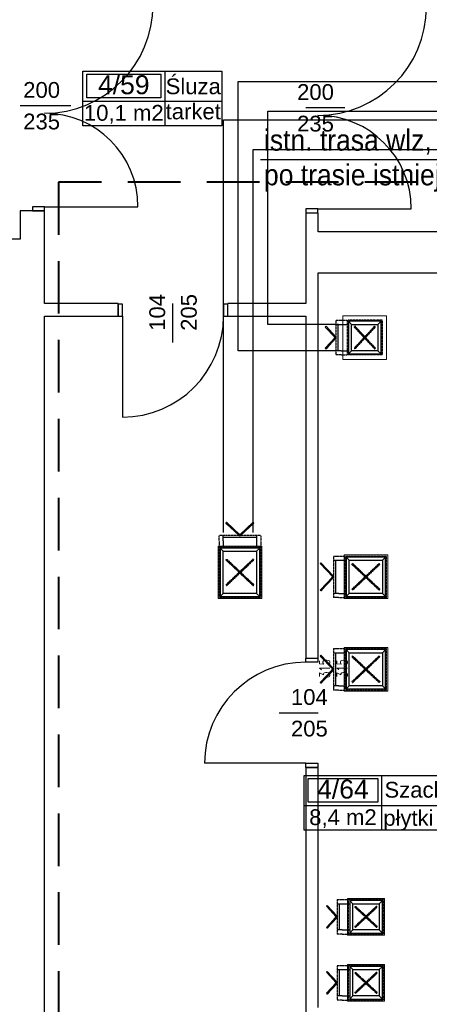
# Model space of a CAD drawing. Header units: millimetres. Extents: x -165365 to -33565, y 7406 to 103342.
# Tile 251 of 256: x -104002 to -100114, y 77864 to 87222. Entities that reach past the tile are written whole.
import ezdxf
from ezdxf.enums import TextEntityAlignment as Align

# ---------------------------------------------------------------- set-up
doc = ezdxf.new("R2010")
doc.units = ezdxf.units.MM
doc.header["$MEASUREMENT"] = 0
doc.linetypes.add('DASHED', pattern=[0.75, 0.5, -0.25])
doc.linetypes.add('DASHED2', pattern=[0.375, 0.25, -0.125])
doc.layers.add('! IS_otwory', color=2, linetype='Continuous', lineweight=9, plot=False)
for name, color, linetype in [('___INST__AR_podstawy', 3, 'Continuous'), ('Drzwi', 252, 'Continuous'), ('ELEK ODGROMÓWKA', 214, 'Continuous'), ('FLUID-C4', 7, 'Continuous'), ('FLUID-C4-INS', 7, 'Continuous'), ('FLUID-CD', 7, 'Continuous'), ('FLUID-CD-INS', 7, 'Continuous'), ('FLUID-N4', 7, 'Continuous'), ('FLUID-N4-INS', 7, 'Continuous'), ('FLUID-ND', 7, 'Continuous'), ('FLUID-ND-INS', 7, 'Continuous'), ('FLUID-W11', 7, 'Continuous'), ('FLUID-W11-INS', 7, 'Continuous'), ('FLUID-WD', 7, 'Continuous'), ('FLUID-WD-100-DIM', 7, 'Continuous'), ('FLUID-WD-INS', 7, 'Continuous'), ('Obiekt', 252, 'Continuous'), ('Strefa', 252, 'Continuous'), ('Ściana', 252, 'Continuous')]:
    doc.layers.add(name, color=color, linetype=linetype)
doc.styles.add('Arial', font='arial.ttf')

# ---------------------------------------------------------------- blocks, each defined once
blk = doc.blocks.new('A$C67C5DD2D')
at = {"layer": 'Drzwi', "color": 252}
for p, q in [((61598, 17610), (61483, 17610)), ((61483, 17610), (61483, 17570)), ((61598, 17570), (61598, 17610)), ((61598, 17610), (62486, 17610)), ((61483, 17570), (61598, 17570)), ((61598, 17570), (61483, 17570)), ((64193, 17590), (64078, 17590)), ((64078, 17590), (64078, 17550)), ((64078, 17550), (64193, 17550)), ((64078, 17550), (64193, 17550)), ((64193, 17550), (64193, 17590)), ((64193, 17590), (65081, 17590)), ((62338, 16685), (62298, 16685)), ((62298, 16685), (62298, 16570)), ((62298, 16570), (62298, 16685)), ((62338, 16570), (62338, 16685)), ((63338, 16685), (63298, 16685)), ((63298, 16685), (63298, 16570)), ((63338, 16570), (63338, 16685)), ((63338, 16570), (63338, 16685)), ((62298, 16570), (62338, 16570)), ((62338, 16570), (62338, 15610)), ((63298, 16570), (63338, 16570)), ((64078, 13280), (64078, 13320)), ((64078, 13320), (64193, 13320)), ((64078, 13320), (64193, 13320)), ((64193, 13320), (64193, 13280)), ((64193, 13280), (64078, 13280)), ((64078, 12320), (63118, 12320)), ((64078, 12280), (64078, 12320)), ((64078, 12320), (64193, 12320)), ((64193, 12280), (64078, 12280)), ((64078, 12280), (64193, 12280)), ((64193, 12320), (64193, 12280))]:
    blk.add_line(p, q, dxfattribs=at)
for centre, radius, start, end in [((61598, 19530), 1032, 270, 0), ((64193, 19510), 1032, 270, 0), ((61598, 17610), 888, 0, 90), ((64193, 17590), 888, 0, 90), ((62338, 16570), 960, 270, 0), ((64078, 12320), 960, 90, 180)]:
    blk.add_arc(centre, radius, start, end, dxfattribs=at)
at = {"layer": 'Obiekt', "color": 252}
for p, q in [((61849.4, 18570), (61368, 18570)), ((64449.4, 18550), (64078, 18550)), ((62818, 16318.6), (62818, 16690)), ((63826.6, 12800), (64198, 12800))]:
    blk.add_line(p, q, dxfattribs=at)
at = {"layer": 'Strefa', "color": 252}
for p, q in [((61961.6, 18896.7), (63280.6, 18896.7)), ((61961.6, 18378.1), (61961.6, 18896.7)), ((62000.5, 18870.8), (62701.7, 18870.8)), ((62000.5, 18644.5), (62000.5, 18870.8)), ((62701.7, 18870.8), (62701.7, 18644.5)), ((62740.6, 18896.7), (62740.6, 18378.1)), ((63280.6, 18896.7), (63280.6, 18378.1)), ((62701.7, 18644.5), (62000.5, 18644.5)), ((61961.6, 18613.8), (63280.6, 18613.8)), ((63280.6, 18378.1), (61961.6, 18378.1)), ((64064.6, 12202.6), (66006.8, 12202.6)), ((64064.6, 11684.1), (64064.6, 12202.6)), ((64101.3, 12176.7), (64761.9, 12176.7)), ((64101.3, 11950.4), (64101.3, 12176.7)), ((64761.9, 12176.7), (64761.9, 11950.4)), ((64798.6, 12202.6), (64798.6, 11684.1)), ((64064.6, 11919.8), (66006.8, 11919.8)), ((64761.9, 11950.4), (64101.3, 11950.4)), ((66006.8, 11684.1), (64064.6, 11684.1))]:
    blk.add_line(p, q, dxfattribs=at)
at = {"layer": 'Ściana', "color": 252}
for p, q in [((61483, 17570), (61368, 17570)), ((61598, 17570), (61483, 17570)), ((64078, 17550), (64193, 17550)), ((64193, 17550), (64198, 17550)), ((62298, 16685), (62298, 16690)), ((62298, 16570), (62298, 16685)), ((63338, 16685), (63338, 16690)), ((63338, 16570), (63338, 16685)), ((64078, 13320), (64193, 13320)), ((64193, 13320), (64198, 13320)), ((64078, 12280), (64193, 12280)), ((64193, 12280), (64198, 12280))]:
    blk.add_line(p, q, dxfattribs=at)
at = {"layer": 'Ściana', "color": 252, "flags": 128}
for points in [[(61368, 17570), (61368, 17300)], [(61598, 17300), (61598, 17570)], [(64078, 17550), (64078, 16690)], [(64198, 17370), (64198, 17550)], [(65408, 17370), (64198, 17370)], [(61368, 17300), (60498, 17300)], [(61598, 16690), (61598, 17300)], [(64198, 13320), (64198, 16980)], [(64198, 16980), (65408, 16980)], [(62298, 16690), (61598, 16690)], [(64078, 16690), (63338, 16690)], [(61598, 4950), (61598, 16570)], [(61598, 16570), (62298, 16570)], [(63338, 16570), (64078, 16570)], [(64078, 16570), (64078, 13320)], [(64078, 12280), (64078, 9500)], [(64198, 10000), (64198, 12280)]]:
    blk.add_lwpolyline(points, dxfattribs=at)
at = {"layer": 'Obiekt', "color": 252, "char_height": 150, "attachment_point": 7, "style": 'Arial'}
for s, insert in [('\\A1;{\\fArial|b0|i0|c238|p38;200}', (61396.3, 18642.5)), ('\\A1;{\\fArial|b0|i0|c238|p38;200}', (63996.3, 18622.5)), ('\\A1;{\\fArial|b0|i0|c238|p38;235}', (61396.3, 18342.4)), ('\\A1;{\\fArial|b0|i0|c238|p38;235}', (63996.3, 18322.4)), ('\\A1;{\\fArial|b0|i0|c238|p38;104}', (63938.2, 12872.5)), ('\\A1;{\\fArial|b0|i0|c238|p38;205}', (63938.2, 12572.5))]:
    blk.add_mtext(s, dxfattribs=dict(at, insert=insert))
at = {"layer": 'Obiekt', "color": 252, "char_height": 150, "attachment_point": 7, "rotation": 90, "style": 'Arial'}
for s, insert in [('\\A1;{\\fArial|b0|i0|c238|p38;104}', (62745.5, 16430.2)), ('\\A1;{\\fArial|b0|i0|c238|p38;205}', (63045.5, 16430.2))]:
    blk.add_mtext(s, dxfattribs=dict(at, insert=insert))
at = {"layer": 'Strefa', "color": 252, "style": 'Arial'}
for s, height, p in [('4/59', 180, (62351.1, 18768.7)), ('Śluza', 150, (63010.6, 18754.1)), ('10,1 m2', 150, (62351.1, 18501.8)), ('tarket', 150, (63010.6, 18515.2)), ('4/64', 180, (64431.6, 12074.7)), ('Szacht tech.', 150, (65402.7, 12068.5)), ('8,4 m2', 150, (64431.6, 11807.7)), ('płytki ceram.', 150, (65402.7, 11800.7))]:
    blk.add_text(s, height=height, dxfattribs=at).set_placement(p, align=Align.MIDDLE_CENTER)

msp = doc.modelspace()

# ---------------------------------------------------------------- block references
msp.add_blockref('A$C67C5DD2D', (-165365.15013, 67834.47819))

# ---------------------------------------------------------------- next in the draw order: linework, layer by layer
at = {"layer": '! IS_otwory'}
for points in [[(-100933.30584, 83993.0669), (-100518.30584, 83993.0669), (-100518.30584, 84408.0669), (-100933.30584, 84408.0669)], [(-102118.98694, 81719.17333), (-101703.98694, 81719.17333), (-101703.98694, 82219.17333), (-102118.98694, 82219.17333)], [(-100923.31886, 81719.17333), (-100508.31886, 81719.17333), (-100508.31886, 82134.17333), (-100923.31886, 82134.17333)], [(-100923.31886, 80840.61035), (-100508.31886, 80840.61035), (-100508.31886, 81255.61035), (-100923.31886, 81255.61035)], [(-100889.35028, 78520.30305), (-100539.35028, 78520.30305), (-100539.35028, 78870.30305), (-100889.35028, 78870.30305)], [(-100889.35028, 77893.2334), (-100539.35028, 77893.2334), (-100539.35028, 78243.2334), (-100889.35028, 78243.2334)]]:
    msp.add_lwpolyline(points, close=True, dxfattribs=at)
at = {"layer": '___INST__AR_podstawy', "color": 10, "linetype": 'DASHED2', "lineweight": 40, "ltscale": 2000}
msp.add_lwpolyline([(-103634.60766, 75798.0687), (-96474.60766, 75798.0687), (-96474.60766, 85678.0687), (-103634.60766, 85678.0687)], close=True, dxfattribs=at)
at = {"layer": 'ELEK ODGROMÓWKA', "color": 240}
msp.add_line((-101715.14531, 85892.1608), (-97742.70014, 85892.1608), dxfattribs=at)
at = {"layer": 'FLUID-C4', "linetype": 'ByBlock', "extrusion": (-6.12323e-17, 1, -6.12323e-17)}
for p, q in [((-101000.80584, 84325.5669, 2675.394), (-100950.80584, 84325.5669, 2675.394)), ((-100950.80584, 84325.5669, 2675.394), (-100880.80584, 84325.5669, 2675.394)), ((-100950.80584, 84075.5669, 2675.394), (-101000.80584, 84075.5669, 2675.394)), ((-100950.80584, 84075.5669, 2675.394), (-100880.80584, 84075.5669, 2675.394))]:
    msp.add_line(p, q, dxfattribs=at)
at = {"layer": 'FLUID-C4', "linetype": 'Continuous', "extrusion": (-6.12323e-17, 1, -6.12323e-17)}
msp.add_line((-100980.80584, 84325.5669, 2675.394), (-100980.80584, 84075.5669, 2675.394), dxfattribs=at)
at = {"layer": 'FLUID-C4', "linetype": 'Continuous', "extrusion": (-6.12323e-17, -1, 6.12323e-17)}
for p, q in [((-100880.80584, 84355.5669, 3232.894), (-100880.80584, 84045.5669, 3232.894)), ((-100570.80584, 84355.5669, 3232.894), (-100880.80584, 84355.5669, 3232.894)), ((-100570.80584, 84045.5669, 3232.894), (-100570.80584, 84355.5669, 3232.894)), ((-100880.80584, 84045.5669, 3232.894), (-100570.80584, 84045.5669, 3232.894))]:
    msp.add_line(p, q, dxfattribs=at)
at = {"layer": 'FLUID-C4', "linetype": 'ByBlock', "extrusion": (-6.12323e-17, -1, 6.12323e-17)}
for p, q in [((-100880.80584, 84355.5669, 3232.894), (-100850.80584, 84325.5669, 3232.894)), ((-100850.80584, 84075.5669, 3232.894), (-100850.80584, 84325.5669, 3232.894)), ((-100850.80584, 84325.5669, 3232.894), (-100600.80584, 84325.5669, 3232.894)), ((-100570.80584, 84355.5669, 3232.894), (-100600.80584, 84325.5669, 3232.894)), ((-100600.80584, 84325.5669, 3232.894), (-100600.80584, 84075.5669, 3232.894)), ((-100850.80584, 84075.5669, 3232.894), (-100880.80584, 84045.5669, 3232.894)), ((-100600.80584, 84075.5669, 3232.894), (-100850.80584, 84075.5669, 3232.894)), ((-100570.80584, 84045.5669, 3232.894), (-100600.80584, 84075.5669, 3232.894))]:
    msp.add_line(p, q, dxfattribs=at)
at = {"layer": 'FLUID-C4-INS', "linetype": 'DASHED', "extrusion": (-6.12323e-17, 1, -6.12323e-17)}
for p, q in [((-101000.80584, 84365.5669, 2675.394), (-100950.80584, 84365.5669, 2675.394)), ((-101000.80584, 84365.5669, 2675.394), (-101000.80584, 84035.5669, 2675.394)), ((-100950.80584, 84365.5669, 2675.394), (-100890.80584, 84365.5669, 2675.394)), ((-100950.80584, 84035.5669, 2675.394), (-101000.80584, 84035.5669, 2675.394)), ((-100950.80584, 84035.5669, 2675.394), (-100890.80584, 84035.5669, 2675.394))]:
    msp.add_line(p, q, dxfattribs=at)
at = {"layer": 'FLUID-C4-INS', "linetype": 'DASHED', "extrusion": (-6.12323e-17, -1, 6.12323e-17)}
for p, q in [((-100560.80584, 84365.5669, 3232.894), (-100890.80584, 84365.5669, 3232.894)), ((-100890.80584, 84035.5669, 3232.894), (-100890.80584, 84365.5669, 3232.894)), ((-100560.80584, 84365.5669, 3232.894), (-100560.80584, 84035.5669, 3232.894)), ((-100560.80584, 84035.5669, 3232.894), (-100890.80584, 84035.5669, 3232.894))]:
    msp.add_line(p, q, dxfattribs=at)
at = {"layer": 'FLUID-CD', "linetype": 'ByBlock', "extrusion": (1, -1.22465e-16, 3.06162e-16)}
for p, q in [((-102068.98694, 82269.17333, 2573.54444), (-102068.98694, 82319.17333, 2573.54444)), ((-102068.98694, 82269.17333, 2573.54444), (-102068.98694, 82199.17333, 2573.54444)), ((-101753.98694, 82319.17333, 2573.54444), (-101753.98694, 82269.17333, 2573.54444)), ((-101753.98694, 82269.17333, 2573.54444), (-101753.98694, 82199.17333, 2573.54444))]:
    msp.add_line(p, q, dxfattribs=at)
at = {"layer": 'FLUID-CD', "linetype": 'Continuous', "extrusion": (1, -1.22465e-16, 3.06162e-16)}
msp.add_line((-101753.98694, 82299.17333, 2573.54444), (-102068.98694, 82299.17333, 2573.54444), dxfattribs=at)
at = {"layer": 'FLUID-CD', "linetype": 'Continuous', "extrusion": (1, -1.22465e-16, 6.12323e-17)}
for p, q in [((-102098.98694, 82199.17333, 3218.54444), (-102098.98694, 81739.17333, 3218.54444)), ((-101723.98694, 82199.17333, 3218.54444), (-102098.98694, 82199.17333, 3218.54444)), ((-101723.98694, 81739.17333, 3218.54444), (-101723.98694, 82199.17333, 3218.54444)), ((-102098.98694, 81739.17333, 3218.54444), (-101723.98694, 81739.17333, 3218.54444))]:
    msp.add_line(p, q, dxfattribs=at)
at = {"layer": 'FLUID-CD', "linetype": 'ByBlock', "extrusion": (1, -1.22465e-16, 6.12323e-17)}
for p, q in [((-102098.98694, 82199.17333, 3218.54444), (-102068.98694, 82169.17333, 3218.54444)), ((-102068.98694, 81769.17333, 3218.54444), (-102068.98694, 82169.17333, 3218.54444)), ((-102068.98694, 82169.17333, 3218.54444), (-101753.98694, 82169.17333, 3218.54444)), ((-101723.98694, 82199.17333, 3218.54444), (-101753.98694, 82169.17333, 3218.54444)), ((-101753.98694, 82169.17333, 3218.54444), (-101753.98694, 81769.17333, 3218.54444)), ((-102098.98694, 81739.17333, 3218.54444), (-102068.98694, 81769.17333, 3218.54444)), ((-101753.98694, 81769.17333, 3218.54444), (-102068.98694, 81769.17333, 3218.54444)), ((-101753.98694, 81769.17333, 3218.54444), (-101723.98694, 81739.17333, 3218.54444))]:
    msp.add_line(p, q, dxfattribs=at)
at = {"layer": 'FLUID-CD-INS', "linetype": 'DASHED', "extrusion": (1, -1.22465e-16, 3.06162e-16)}
for p, q in [((-102108.98694, 82269.17333, 2573.54444), (-102108.98694, 82319.17333, 2573.54444)), ((-101713.98694, 82319.17333, 2573.54444), (-102108.98694, 82319.17333, 2573.54444)), ((-102108.98694, 82269.17333, 2573.54444), (-102108.98694, 82209.17333, 2573.54444)), ((-101713.98694, 82319.17333, 2573.54444), (-101713.98694, 82269.17333, 2573.54444)), ((-101713.98694, 82269.17333, 2573.54444), (-101713.98694, 82209.17333, 2573.54444))]:
    msp.add_line(p, q, dxfattribs=at)
at = {"layer": 'FLUID-CD-INS', "linetype": 'DASHED', "extrusion": (1, -1.22465e-16, 6.12323e-17)}
for p, q in [((-102108.98694, 82209.17333, 3218.54444), (-101713.98694, 82209.17333, 3218.54444)), ((-102108.98694, 82209.17333, 3218.54444), (-102108.98694, 81729.17333, 3218.54444)), ((-101713.98694, 82209.17333, 3218.54444), (-101713.98694, 81729.17333, 3218.54444)), ((-101713.98694, 81729.17333, 3218.54444), (-102108.98694, 81729.17333, 3218.54444))]:
    msp.add_line(p, q, dxfattribs=at)
at = {"layer": 'FLUID-N4', "linetype": 'Continuous'}
for p, q in [((-101927.14766, 84075.5669), (-101927.14766, 86633.75868)), ((-101927.14766, 86633.75868), (-87447.55623, 86633.75868)), ((-101647.14766, 84325.5669), (-101647.14766, 86353.75868)), ((-101647.14766, 86353.75868), (-87507.14766, 86353.75868)), ((-100975.80584, 84325.5669), (-101647.14766, 84325.5669)), ((-100975.80584, 84075.5669), (-101927.14766, 84075.5669))]:
    msp.add_line(p, q, dxfattribs=at)
at = {"layer": 'FLUID-N4', "linetype": 'ByBlock', "extrusion": (1.83697e-16, 1, -2.44929e-16)}
for p, q in [((-100989.35028, 78820.30305, 2685), (-100939.35028, 78820.30305, 2685)), ((-100939.35028, 78820.30305, 2685), (-100869.29373, 78820.30305, 2685)), ((-100939.35028, 78570.30305, 2685), (-100989.35028, 78570.30305, 2685)), ((-100939.35028, 78570.30305, 2685), (-100869.29373, 78570.30305, 2685))]:
    msp.add_line(p, q, dxfattribs=at)
at = {"layer": 'FLUID-N4', "linetype": 'Continuous', "extrusion": (1.83697e-16, 1, -2.44929e-16)}
for p, q in [((-100969.35028, 78820.30305, 2685), (-100969.35028, 78570.30305, 2685)), ((-100869.35028, 78850.30305, 2685), (-100869.35028, 78540.30305, 2685)), ((-100559.35028, 78850.30305, 2685), (-100869.35028, 78850.30305, 2685)), ((-100559.35028, 78540.30305, 2685), (-100559.35028, 78850.30305, 2685)), ((-100869.35028, 78540.30305, 2685), (-100559.35028, 78540.30305, 2685))]:
    msp.add_line(p, q, dxfattribs=at)
at = {"layer": 'FLUID-N4', "linetype": 'Continuous', "extrusion": (-1, 0, -1.83697e-16)}
for p, q in [((-100869.35028, 78850.30305, 3242.5), (-100869.35028, 78540.30305, 3242.5)), ((-100559.35028, 78850.30305, 3242.5), (-100869.35028, 78850.30305, 3242.5)), ((-100559.35028, 78540.30305, 3242.5), (-100559.35028, 78850.30305, 3242.5)), ((-100869.35028, 78540.30305, 3242.5), (-100559.35028, 78540.30305, 3242.5))]:
    msp.add_line(p, q, dxfattribs=at)
at = {"layer": 'FLUID-N4', "linetype": 'ByBlock', "extrusion": (-1, 0, -1.83697e-16)}
for p, q in [((-100839.35028, 78820.30305, 3242.5), (-100869.35028, 78850.30305, 3242.5)), ((-100839.35028, 78820.30305, 3242.5), (-100589.35028, 78820.30305, 3242.5)), ((-100839.35028, 78570.30305, 3242.5), (-100839.35028, 78820.30305, 3242.5)), ((-100559.35028, 78850.30305, 3242.5), (-100589.35028, 78820.30305, 3242.5)), ((-100589.35028, 78820.30305, 3242.5), (-100589.35028, 78570.30305, 3242.5)), ((-100869.35028, 78540.30305, 3242.5), (-100839.35028, 78570.30305, 3242.5)), ((-100589.35028, 78570.30305, 3242.5), (-100839.35028, 78570.30305, 3242.5)), ((-100559.35028, 78540.30305, 3242.5), (-100589.35028, 78570.30305, 3242.5))]:
    msp.add_line(p, q, dxfattribs=at)
at = {"layer": 'FLUID-N4-INS', "linetype": 'DASHED', "extrusion": (1.83697e-16, 1, -2.44929e-16)}
for p, q in [((-100989.35028, 78860.30305, 2685), (-100939.35028, 78860.30305, 2685)), ((-100989.35028, 78860.30305, 2685), (-100989.35028, 78530.30305, 2685)), ((-100939.35028, 78860.30305, 2685), (-100879.35028, 78860.30305, 2685)), ((-100939.35028, 78530.30305, 2685), (-100989.35028, 78530.30305, 2685)), ((-100939.35028, 78530.30305, 2685), (-100879.35028, 78530.30305, 2685))]:
    msp.add_line(p, q, dxfattribs=at)
at = {"layer": 'FLUID-N4-INS', "linetype": 'DASHED', "extrusion": (-1, 0, -1.83697e-16)}
for p, q in [((-100879.35028, 78860.30305, 3242.5), (-100549.35028, 78860.30305, 3242.5)), ((-100879.35028, 78530.30305, 3242.5), (-100879.35028, 78860.30305, 3242.5)), ((-100549.35028, 78530.30305, 3242.5), (-100549.35028, 78860.30305, 3242.5)), ((-100549.35028, 78530.30305, 3242.5), (-100879.35028, 78530.30305, 3242.5))]:
    msp.add_line(p, q, dxfattribs=at)
at = {"layer": 'FLUID-ND', "linetype": 'Continuous'}
for p, q in [((-102067.14766, 82348.29208), (-102067.14766, 86268.29208)), ((-102067.14766, 86268.29208), (-87077.64521, 86268.29208)), ((-101787.14766, 82348.29208), (-101787.14766, 85988.29208)), ((-101787.14766, 85988.29208), (-87137.23665, 85988.29208))]:
    msp.add_line(p, q, dxfattribs=at)
at = {"layer": 'FLUID-ND', "linetype": 'ByBlock', "extrusion": (1.83697e-16, 1, -2.44929e-16)}
for p, q in [((-101023.31886, 82084.17333, 2760.68192), (-100973.31886, 82084.17333, 2760.68192)), ((-100973.31886, 82084.17333, 2760.68192), (-100903.2623, 82084.17333, 2760.68192)), ((-100973.31886, 81769.17333, 2760.68192), (-101023.31886, 81769.17333, 2760.68192)), ((-100973.31886, 81769.17333, 2760.68192), (-100903.2623, 81769.17333, 2760.68192))]:
    msp.add_line(p, q, dxfattribs=at)
at = {"layer": 'FLUID-ND', "linetype": 'Continuous', "extrusion": (1.83697e-16, 1, -2.44929e-16)}
for p, q in [((-101003.31886, 82084.17333, 2760.68192), (-101003.31886, 81769.17333, 2760.68192)), ((-100903.31886, 82114.17333, 2760.68192), (-100903.31886, 81739.17333, 2760.68192)), ((-100528.31886, 82114.17333, 2760.68192), (-100903.31886, 82114.17333, 2760.68192)), ((-100528.31886, 81739.17333, 2760.68192), (-100528.31886, 82114.17333, 2760.68192)), ((-100903.31886, 81739.17333, 2760.68192), (-100528.31886, 81739.17333, 2760.68192))]:
    msp.add_line(p, q, dxfattribs=at)
at = {"layer": 'FLUID-ND', "linetype": 'Continuous', "extrusion": (-1, 0, -1.83697e-16)}
for p, q in [((-100903.31886, 82114.17333, 3314.43192), (-100903.31886, 81739.17333, 3314.43192)), ((-100528.31886, 82114.17333, 3314.43192), (-100903.31886, 82114.17333, 3314.43192)), ((-100528.31886, 81739.17333, 3314.43192), (-100528.31886, 82114.17333, 3314.43192)), ((-100903.31886, 81739.17333, 3314.43192), (-100528.31886, 81739.17333, 3314.43192))]:
    msp.add_line(p, q, dxfattribs=at)
at = {"layer": 'FLUID-ND', "linetype": 'ByBlock', "extrusion": (-1, 0, -1.83697e-16)}
for p, q in [((-100873.31886, 82084.17333, 3314.43192), (-100903.31886, 82114.17333, 3314.43192)), ((-100873.31886, 82084.17333, 3314.43192), (-100558.31886, 82084.17333, 3314.43192)), ((-100873.31886, 81769.17333, 3314.43192), (-100873.31886, 82084.17333, 3314.43192)), ((-100528.31886, 82114.17333, 3314.43192), (-100558.31886, 82084.17333, 3314.43192)), ((-100558.31886, 82084.17333, 3314.43192), (-100558.31886, 81769.17333, 3314.43192)), ((-100903.31886, 81739.17333, 3314.43192), (-100873.31886, 81769.17333, 3314.43192)), ((-100558.31886, 81769.17333, 3314.43192), (-100873.31886, 81769.17333, 3314.43192)), ((-100528.31886, 81739.17333, 3314.43192), (-100558.31886, 81769.17333, 3314.43192))]:
    msp.add_line(p, q, dxfattribs=at)
at = {"layer": 'FLUID-ND-INS', "linetype": 'DASHED', "extrusion": (1.83697e-16, 1, -2.44929e-16)}
for p, q in [((-101023.31886, 82124.17333, 2760.68192), (-100973.31886, 82124.17333, 2760.68192)), ((-101023.31886, 82124.17333, 2760.68192), (-101023.31886, 81729.17333, 2760.68192)), ((-100973.31886, 82124.17333, 2760.68192), (-100913.31886, 82124.17333, 2760.68192)), ((-100973.31886, 81729.17333, 2760.68192), (-101023.31886, 81729.17333, 2760.68192)), ((-100973.31886, 81729.17333, 2760.68192), (-100913.31886, 81729.17333, 2760.68192))]:
    msp.add_line(p, q, dxfattribs=at)
at = {"layer": 'FLUID-ND-INS', "linetype": 'DASHED', "extrusion": (-1, 0, -1.83697e-16)}
for p, q in [((-100913.31886, 82124.17333, 3314.43192), (-100518.31886, 82124.17333, 3314.43192)), ((-100913.31886, 81729.17333, 3314.43192), (-100913.31886, 82124.17333, 3314.43192)), ((-100518.31886, 81729.17333, 3314.43192), (-100518.31886, 82124.17333, 3314.43192)), ((-100518.31886, 81729.17333, 3314.43192), (-100913.31886, 81729.17333, 3314.43192))]:
    msp.add_line(p, q, dxfattribs=at)
at = {"layer": 'FLUID-W11', "linetype": 'ByBlock', "extrusion": (1.83697e-16, 1, -2.44929e-16)}
for p, q in [((-100989.35028, 78193.2334, 2755), (-100939.35028, 78193.2334, 2755)), ((-100939.35028, 78193.2334, 2755), (-100869.29373, 78193.2334, 2755)), ((-100939.35028, 77943.2334, 2755), (-100989.35028, 77943.2334, 2755)), ((-100939.35028, 77943.2334, 2755), (-100869.29373, 77943.2334, 2755))]:
    msp.add_line(p, q, dxfattribs=at)
at = {"layer": 'FLUID-W11', "linetype": 'Continuous', "extrusion": (1.83697e-16, 1, -2.44929e-16)}
for p, q in [((-100969.35028, 78193.2334, 2755), (-100969.35028, 77943.2334, 2755)), ((-100869.35028, 78223.2334, 2755), (-100869.35028, 77913.2334, 2755)), ((-100559.35028, 78223.2334, 2755), (-100869.35028, 78223.2334, 2755)), ((-100559.35028, 77913.2334, 2755), (-100559.35028, 78223.2334, 2755)), ((-100869.35028, 77913.2334, 2755), (-100559.35028, 77913.2334, 2755))]:
    msp.add_line(p, q, dxfattribs=at)
at = {"layer": 'FLUID-W11', "linetype": 'Continuous', "extrusion": (-1, 0, -1.83697e-16)}
for p, q in [((-100869.35028, 78223.2334, 3292.5), (-100869.35028, 77913.2334, 3292.5)), ((-100559.35028, 78223.2334, 3292.5), (-100869.35028, 78223.2334, 3292.5)), ((-100559.35028, 77913.2334, 3292.5), (-100559.35028, 78223.2334, 3292.5)), ((-100869.35028, 77913.2334, 3292.5), (-100559.35028, 77913.2334, 3292.5))]:
    msp.add_line(p, q, dxfattribs=at)
at = {"layer": 'FLUID-W11', "linetype": 'ByBlock', "extrusion": (-1, 0, -1.83697e-16)}
for p, q in [((-100839.35028, 78193.2334, 3292.5), (-100869.35028, 78223.2334, 3292.5)), ((-100839.35028, 78193.2334, 3292.5), (-100589.35028, 78193.2334, 3292.5)), ((-100839.35028, 77943.2334, 3292.5), (-100839.35028, 78193.2334, 3292.5)), ((-100559.35028, 78223.2334, 3292.5), (-100589.35028, 78193.2334, 3292.5)), ((-100589.35028, 78193.2334, 3292.5), (-100589.35028, 77943.2334, 3292.5)), ((-100869.35028, 77913.2334, 3292.5), (-100839.35028, 77943.2334, 3292.5)), ((-100589.35028, 77943.2334, 3292.5), (-100839.35028, 77943.2334, 3292.5)), ((-100559.35028, 77913.2334, 3292.5), (-100589.35028, 77943.2334, 3292.5))]:
    msp.add_line(p, q, dxfattribs=at)
at = {"layer": 'FLUID-W11-INS', "linetype": 'DASHED', "extrusion": (1.83697e-16, 1, -2.44929e-16)}
for p, q in [((-100989.35028, 78233.2334, 2755), (-100939.35028, 78233.2334, 2755)), ((-100989.35028, 78233.2334, 2755), (-100989.35028, 77903.2334, 2755)), ((-100939.35028, 78233.2334, 2755), (-100879.35028, 78233.2334, 2755)), ((-100939.35028, 77903.2334, 2755), (-100989.35028, 77903.2334, 2755)), ((-100939.35028, 77903.2334, 2755), (-100879.35028, 77903.2334, 2755))]:
    msp.add_line(p, q, dxfattribs=at)
at = {"layer": 'FLUID-W11-INS', "linetype": 'DASHED', "extrusion": (-1, 0, -1.83697e-16)}
for p, q in [((-100879.35028, 78233.2334, 3292.5), (-100549.35028, 78233.2334, 3292.5)), ((-100879.35028, 77903.2334, 3292.5), (-100879.35028, 78233.2334, 3292.5)), ((-100549.35028, 77903.2334, 3292.5), (-100549.35028, 78233.2334, 3292.5)), ((-100549.35028, 77903.2334, 3292.5), (-100879.35028, 77903.2334, 3292.5))]:
    msp.add_line(p, q, dxfattribs=at)
at = {"layer": 'FLUID-WD', "linetype": 'Continuous', "extrusion": (1.83697e-16, 1, -2.44929e-16)}
for p, q in [((-100903.31886, 81235.61035, 11248.64847), (-100903.31886, 80860.61035, 11248.64847)), ((-100528.31886, 81235.61035, 11248.64847), (-100903.31886, 81235.61035, 11248.64847)), ((-100528.31886, 80860.61035, 11248.64847), (-100528.31886, 81235.61035, 11248.64847)), ((-101003.31886, 81205.61035, 11248.64847), (-101003.31886, 80890.61035, 11248.64847)), ((-100903.31886, 80860.61035, 11248.64847), (-100528.31886, 80860.61035, 11248.64847))]:
    msp.add_line(p, q, dxfattribs=at)
at = {"layer": 'FLUID-WD', "linetype": 'Continuous', "extrusion": (-1, 0, -1.83697e-16)}
for p, q in [((-100903.31886, 81235.61035, 11812.39847), (-100903.31886, 80860.61035, 11812.39847)), ((-100528.31886, 81235.61035, 11812.39847), (-100903.31886, 81235.61035, 11812.39847)), ((-100528.31886, 80860.61035, 11812.39847), (-100528.31886, 81235.61035, 11812.39847)), ((-100903.31886, 80860.61035, 11812.39847), (-100528.31886, 80860.61035, 11812.39847))]:
    msp.add_line(p, q, dxfattribs=at)
at = {"layer": 'FLUID-WD', "linetype": 'ByBlock', "extrusion": (-1, 0, -1.83697e-16)}
for p, q in [((-100873.31886, 81205.61035, 11812.39847), (-100903.31886, 81235.61035, 11812.39847)), ((-100528.31886, 81235.61035, 11812.39847), (-100558.31886, 81205.61035, 11812.39847)), ((-100873.31886, 81205.61035, 11812.39847), (-100558.31886, 81205.61035, 11812.39847)), ((-100873.31886, 80890.61035, 11812.39847), (-100873.31886, 81205.61035, 11812.39847)), ((-100558.31886, 81205.61035, 11812.39847), (-100558.31886, 80890.61035, 11812.39847)), ((-100903.31886, 80860.61035, 11812.39847), (-100873.31886, 80890.61035, 11812.39847)), ((-100558.31886, 80890.61035, 11812.39847), (-100873.31886, 80890.61035, 11812.39847)), ((-100528.31886, 80860.61035, 11812.39847), (-100558.31886, 80890.61035, 11812.39847))]:
    msp.add_line(p, q, dxfattribs=at)
at = {"layer": 'FLUID-WD', "linetype": 'ByBlock', "extrusion": (1.83697e-16, 1, -2.44929e-16)}
for p, q in [((-101023.31886, 81205.61035, 11248.64847), (-100973.31886, 81205.61035, 11248.64847)), ((-100973.31886, 81205.61035, 11248.64847), (-100903.2623, 81205.61035, 11248.64847)), ((-100973.31886, 80890.61035, 11248.64847), (-101023.31886, 80890.61035, 11248.64847)), ((-100973.31886, 80890.61035, 11248.64847), (-100903.2623, 80890.61035, 11248.64847))]:
    msp.add_line(p, q, dxfattribs=at)
at = {"layer": 'FLUID-WD-INS', "linetype": 'DASHED', "extrusion": (1.83697e-16, 1, -2.44929e-16)}
for p, q in [((-101023.31886, 81245.61035, 11248.64847), (-100973.31886, 81245.61035, 11248.64847)), ((-101023.31886, 81245.61035, 11248.64847), (-101023.31886, 80850.61035, 11248.64847)), ((-100973.31886, 81245.61035, 11248.64847), (-100913.31886, 81245.61035, 11248.64847)), ((-100973.31886, 80850.61035, 11248.64847), (-101023.31886, 80850.61035, 11248.64847)), ((-100973.31886, 80850.61035, 11248.64847), (-100913.31886, 80850.61035, 11248.64847))]:
    msp.add_line(p, q, dxfattribs=at)
at = {"layer": 'FLUID-WD-INS', "linetype": 'DASHED', "extrusion": (-1, 0, -1.83697e-16)}
for p, q in [((-100913.31886, 81245.61035, 11812.39847), (-100518.31886, 81245.61035, 11812.39847)), ((-100913.31886, 80850.61035, 11812.39847), (-100913.31886, 81245.61035, 11812.39847)), ((-100518.31886, 80850.61035, 11812.39847), (-100518.31886, 81245.61035, 11812.39847)), ((-100518.31886, 80850.61035, 11812.39847), (-100913.31886, 80850.61035, 11812.39847))]:
    msp.add_line(p, q, dxfattribs=at)

# ---------------------------------------------------------------- next in the draw order: texts
at = {"layer": 'ELEK ODGROMÓWKA', "color": 240, "style": 'Arial', "width": 0.9}
for s, p in [('istn. trasa wlz, nowy kabel ułożyć', (-101683.05754, 85977.23449)), ('po trasie istniejącego', (-101683.05754, 85647.2406))]:
    msp.add_text(s, height=200, dxfattribs=at).set_placement(p)
at = {"layer": 'FLUID-WD-100-DIM', "char_height": 100, "width": 186.6666667, "attachment_point": 1, "rotation": 90}
for insert in [(-101156.65219, 80964.77701, 11198.64847), (-100989.98552, 80964.77701, 11198.64847)]:
    msp.add_mtext('\\Fsimplex.shx;\\W0.7000000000;\\T1.0000000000;\\o\\l315', dxfattribs=dict(at, insert=insert))

# ---------------------------------------------------------------- next in the draw order: meshes
at = {"layer": 'FLUID-C4', "linetype": 'Continuous'}
mesh = msp.add_polyface(dxfattribs=at)
corners = [(-101000.80584, 84207.63797, 2625.394), (-101093.73477, 84307.63797, 2625.394), (-101100.80584, 84300.5669, 2625.394), (-101007.87691, 84200.5669, 2625.394), (-101100.80584, 84100.5669, 2625.394), (-101093.73477, 84093.49584, 2625.394), (-101000.80584, 84193.49584, 2625.394)]
mesh.append_faces([[corners[k] for k in face] for face in [(3, 4, 5), (3, 5, 6), (6, 0, 3), (0, 1, 2), (0, 2, 3)]], dxfattribs={"vtx0": -1, "vtx1": -1, "vtx2": -1})
at = {"layer": 'FLUID-C4-INS', "linetype": 'DASHED'}
mesh = msp.add_polyface(dxfattribs=at)
corners = [(-100725.80584, 84193.49584, 3565.394), (-100632.87691, 84093.49584, 3565.394), (-100625.80584, 84100.5669, 3565.394), (-100718.73477, 84200.5669, 3565.394), (-100625.80584, 84300.5669, 3565.394), (-100632.87691, 84307.63797, 3565.394), (-100725.80584, 84207.63797, 3565.394), (-100818.73477, 84307.63797, 3565.394), (-100825.80584, 84300.5669, 3565.394), (-100732.87691, 84200.5669, 3565.394), (-100825.80584, 84100.5669, 3565.394), (-100818.73477, 84093.49584, 3565.394)]
mesh.append_faces([[corners[k] for k in face] for face in [(3, 4, 5), (3, 5, 6), (6, 0, 3), (0, 1, 2), (0, 2, 3), (9, 10, 11), (9, 11, 0), (0, 6, 9), (6, 7, 8), (6, 8, 9)]], dxfattribs={"vtx0": -1, "vtx1": -1, "vtx2": -1})
at = {"layer": 'FLUID-CD', "linetype": 'Continuous'}
mesh = msp.add_polyface(dxfattribs=at)
corners = [(-101904.41587, 82319.17333, 2523.54444), (-101778.41587, 82438.10226, 2523.54444), (-101785.48694, 82445.17333, 2523.54444), (-101911.48694, 82326.2444, 2523.54444), (-102037.48694, 82445.17333, 2523.54444), (-102044.55801, 82438.10226, 2523.54444), (-101918.55801, 82319.17333, 2523.54444)]
mesh.append_faces([[corners[k] for k in face] for face in [(3, 4, 5), (3, 5, 6), (6, 0, 3), (0, 1, 2), (0, 2, 3)]], dxfattribs={"vtx0": -1, "vtx1": -1, "vtx2": -1})
at = {"layer": 'FLUID-CD-INS', "linetype": 'DASHED'}
mesh = msp.add_polyface(dxfattribs=at)
corners = [(-101904.41587, 81969.17333, 3563.54444), (-101778.41587, 82088.10226, 3563.54444), (-101785.48694, 82095.17333, 3563.54444), (-101911.48694, 81976.2444, 3563.54444), (-102037.48694, 82095.17333, 3563.54444), (-102044.55801, 82088.10226, 3563.54444), (-101918.55801, 81969.17333, 3563.54444), (-102044.55801, 81850.2444, 3563.54444), (-102037.48694, 81843.17333, 3563.54444), (-101911.48694, 81962.10226, 3563.54444), (-101785.48694, 81843.17333, 3563.54444), (-101778.41587, 81850.2444, 3563.54444)]
mesh.append_faces([[corners[k] for k in face] for face in [(3, 4, 5), (3, 5, 6), (6, 0, 3), (0, 1, 2), (0, 2, 3), (9, 10, 11), (9, 11, 0), (0, 6, 9), (6, 7, 8), (6, 8, 9)]], dxfattribs={"vtx0": -1, "vtx1": -1, "vtx2": -1})
at = {"layer": 'FLUID-N4', "linetype": 'Continuous'}
mesh = msp.add_polyface(dxfattribs=at)
corners = [(-100989.35028, 78702.37412, 2635), (-101082.27922, 78802.37412, 2635), (-101089.35028, 78795.30305, 2635), (-100996.42135, 78695.30305, 2635), (-101089.35028, 78595.30305, 2635), (-101082.27922, 78588.23198, 2635), (-100989.35028, 78688.23198, 2635)]
mesh.append_faces([[corners[k] for k in face] for face in [(3, 4, 5), (3, 5, 6), (6, 0, 3), (0, 1, 2), (0, 2, 3)]], dxfattribs={"vtx0": -1, "vtx1": -1, "vtx2": -1})
at = {"layer": 'FLUID-N4-INS', "linetype": 'DASHED'}
mesh = msp.add_polyface(dxfattribs=at)
corners = [(-100721.42135, 78695.30305, 3575), (-100821.42135, 78602.37412, 3575), (-100814.35028, 78595.30305, 3575), (-100714.35028, 78688.23198, 3575), (-100614.35028, 78595.30305, 3575), (-100607.27922, 78602.37412, 3575), (-100707.27922, 78695.30305, 3575), (-100607.27922, 78788.23198, 3575), (-100614.35028, 78795.30305, 3575), (-100714.35028, 78702.37412, 3575), (-100814.35028, 78795.30305, 3575), (-100821.42135, 78788.23198, 3575)]
mesh.append_faces([[corners[k] for k in face] for face in [(3, 4, 5), (3, 5, 6), (6, 0, 3), (0, 1, 2), (0, 2, 3), (9, 10, 11), (9, 11, 0), (0, 6, 9), (6, 7, 8), (6, 8, 9)]], dxfattribs={"vtx0": -1, "vtx1": -1, "vtx2": -1})
at = {"layer": 'FLUID-ND', "linetype": 'Continuous'}
mesh = msp.add_polyface(dxfattribs=at)
corners = [(-101023.31886, 81933.7444, 2710.68192), (-101142.24779, 82059.7444, 2710.68192), (-101149.31886, 82052.67333, 2710.68192), (-101030.38993, 81926.67333, 2710.68192), (-101149.31886, 81800.67333, 2710.68192), (-101142.24779, 81793.60226, 2710.68192), (-101023.31886, 81919.60226, 2710.68192)]
mesh.append_faces([[corners[k] for k in face] for face in [(3, 4, 5), (3, 5, 6), (6, 0, 3), (0, 1, 2), (0, 2, 3)]], dxfattribs={"vtx0": -1, "vtx1": -1, "vtx2": -1})
at = {"layer": 'FLUID-ND-INS', "linetype": 'DASHED'}
mesh = msp.add_polyface(dxfattribs=at)
corners = [(-100722.88993, 81926.67333, 3610.93192), (-100848.88993, 81807.7444, 3610.93192), (-100841.81886, 81800.67333, 3610.93192), (-100715.81886, 81919.60226, 3610.93192), (-100589.81886, 81800.67333, 3610.93192), (-100582.74779, 81807.7444, 3610.93192), (-100708.74779, 81926.67333, 3610.93192), (-100582.74779, 82045.60226, 3610.93192), (-100589.81886, 82052.67333, 3610.93192), (-100715.81886, 81933.7444, 3610.93192), (-100841.81886, 82052.67333, 3610.93192), (-100848.88993, 82045.60226, 3610.93192)]
mesh.append_faces([[corners[k] for k in face] for face in [(3, 4, 5), (3, 5, 6), (6, 0, 3), (0, 1, 2), (0, 2, 3), (9, 10, 11), (9, 11, 0), (0, 6, 9), (6, 7, 8), (6, 8, 9)]], dxfattribs={"vtx0": -1, "vtx1": -1, "vtx2": -1})
at = {"layer": 'FLUID-W11', "linetype": 'Continuous'}
mesh = msp.add_polyface(dxfattribs=at)
corners = [(-100989.35028, 78075.30446, 2705), (-101082.27922, 78175.30446, 2705), (-101089.35028, 78168.2334, 2705), (-100996.42135, 78068.2334, 2705), (-101089.35028, 77968.2334, 2705), (-101082.27922, 77961.16233, 2705), (-100989.35028, 78061.16233, 2705)]
mesh.append_faces([[corners[k] for k in face] for face in [(3, 4, 5), (3, 5, 6), (6, 0, 3), (0, 1, 2), (0, 2, 3)]], dxfattribs={"vtx0": -1, "vtx1": -1, "vtx2": -1})
at = {"layer": 'FLUID-W11-INS', "linetype": 'DASHED'}
mesh = msp.add_polyface(dxfattribs=at)
corners = [(-100721.42135, 78068.2334, 3605), (-100821.42135, 77975.30446, 3605), (-100814.35028, 77968.2334, 3605), (-100714.35028, 78061.16233, 3605), (-100614.35028, 77968.2334, 3605), (-100607.27922, 77975.30446, 3605), (-100707.27922, 78068.2334, 3605), (-100607.27922, 78161.16233, 3605), (-100614.35028, 78168.2334, 3605), (-100714.35028, 78075.30446, 3605), (-100814.35028, 78168.2334, 3605), (-100821.42135, 78161.16233, 3605)]
mesh.append_faces([[corners[k] for k in face] for face in [(3, 4, 5), (3, 5, 6), (6, 0, 3), (0, 1, 2), (0, 2, 3), (9, 10, 11), (9, 11, 0), (0, 6, 9), (6, 7, 8), (6, 8, 9)]], dxfattribs={"vtx0": -1, "vtx1": -1, "vtx2": -1})
at = {"layer": 'FLUID-WD', "linetype": 'Continuous'}
mesh = msp.add_polyface(dxfattribs=at)
corners = [(-101023.31886, 81055.18141, 11198.64847), (-101142.24779, 81181.18141, 11198.64847), (-101149.31886, 81174.11035, 11198.64847), (-101030.38993, 81048.11035, 11198.64847), (-101149.31886, 80922.11035, 11198.64847), (-101142.24779, 80915.03928, 11198.64847), (-101023.31886, 81041.03928, 11198.64847)]
mesh.append_faces([[corners[k] for k in face] for face in [(3, 4, 5), (3, 5, 6), (6, 0, 3), (0, 1, 2), (0, 2, 3)]], dxfattribs={"vtx0": -1, "vtx1": -1, "vtx2": -1})
at = {"layer": 'FLUID-WD-INS', "linetype": 'DASHED'}
mesh = msp.add_polyface(dxfattribs=at)
corners = [(-100722.88993, 81048.11035, 12118.89847), (-100848.88993, 80929.18141, 12118.89847), (-100841.81886, 80922.11035, 12118.89847), (-100715.81886, 81041.03928, 12118.89847), (-100589.81886, 80922.11035, 12118.89847), (-100582.74779, 80929.18141, 12118.89847), (-100708.74779, 81048.11035, 12118.89847), (-100582.74779, 81167.03928, 12118.89847), (-100589.81886, 81174.11035, 12118.89847), (-100715.81886, 81055.18141, 12118.89847), (-100841.81886, 81174.11035, 12118.89847), (-100848.88993, 81167.03928, 12118.89847)]
mesh.append_faces([[corners[k] for k in face] for face in [(3, 4, 5), (3, 5, 6), (6, 0, 3), (0, 1, 2), (0, 2, 3), (9, 10, 11), (9, 11, 0), (0, 6, 9), (6, 7, 8), (6, 8, 9)]], dxfattribs={"vtx0": -1, "vtx1": -1, "vtx2": -1})

doc.saveas('drawing.dxf')
